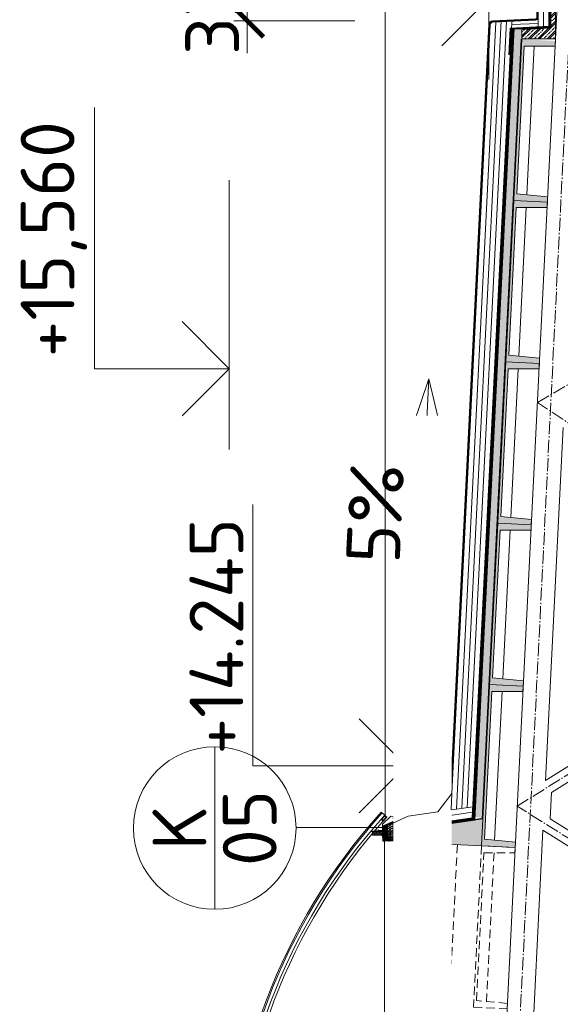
# Model space of a CAD drawing. Header units: millimetres. Extents: x -29085 to 3627694, y -159961 to 2281735.
# Tile 42 of 229: x 115777 to 119794, y 150111 to 157427. Entities that reach past the tile are written whole.
import ezdxf
from ezdxf import colors
from ezdxf.entities.mleader import LeaderData, LeaderLine
from ezdxf.enums import TextEntityAlignment as Align
from ezdxf.math import Vec2, Vec3

# ---------------------------------------------------------------- set-up
doc = ezdxf.new("R2010")
doc.units = ezdxf.units.MM
for name, pattern in [('AM_DIN_G_W050', [13.75, 9.75, -1.5, 1, -1.5]), ('CARKOVANA', [5, 3, -2]), ('DASHDOT', [25.4, 12.7, -6.35, 0, -6.35]), ('HIDDEN', [9.525, 6.35, -3.175])]:
    doc.linetypes.add(name, pattern=pattern)
doc.layers.add('_____detaily', color=1, linetype='Continuous')
doc.layers.add('A99_N_leg', color=7, linetype='Continuous')
for name, color, linetype, lineweight in [('A99_N_kce-pohl', 1, 'Continuous', 9), ('A99_N_kce-rez-sil', 6, 'Continuous', 18), ('A99_N_kce-rez-ten', 4, 'Continuous', 9), ('A99_N_koty-200', 5, 'Continuous', 5), ('A99_N_koty-200-vysk', 6, 'Continuous', 9), ('A99_N_sraf', 252, 'Continuous', 0), ('A99_N_txt-popis-50', 240, 'Continuous', 9), ('A99_N_znaceni 200', 5, 'Continuous', 5), ('A99_S_kce-pohl', 7, 'Continuous', 5), ('A99_S_kce-rez-sil', 7, 'Continuous', 15), ('A99_S_kce-rez-ten', 7, 'Continuous', 9), ('A99_S_sraf', 252, 'Continuous', 9)]:
    doc.layers.add(name, color=color, linetype=linetype, lineweight=lineweight)
doc.styles.add('A99_kota', font='isocpeur.ttf', dxfattribs={"height": 2})
doc.styles.add('A99_popis', font='isocpeur.ttf')
doc.styles.add('ad_popis 100', font='isocpeur.ttf', dxfattribs={"height": 200})
doc.linetypes.add('IZOLACE', pattern='A,0.00254,-2.54,[134,ltypeshp.shx,S=2.54,R=0,X=-2.54,Y=0],-5.08,[134,ltypeshp.shx,S=2.54,R=180,X=2.54,Y=0],-2.54', length=10.16254)
doc.dimstyles.new('A99_kota_200 new', dxfattribs={"dimscale": 200, "dimtxt": 2, "dimasz": 1.2, "dimexe": 0.5, "dimexo": 1.5, "dimgap": 0.3, "dimtad": 1, "dimdec": 0, "dimzin": 3, "dimdsep": 46, "dimtxsty": 'A99_kota', "dimblk": 'ARCHTICK', "dimcen": 2.5, "dimazin": 2, "dimtfac": 0.75, "dimtdec": 0, "dimtmove": 2, "dimatfit": 0, "dimfxl": 4, "dimfxlon": 1, "dimtolj": 1, "dimtzin": 0, "dimlwd": 5, "dimlwe": 5, "dimarcsym": 0})

# ---------------------------------------------------------------- blocks, each defined once
blk = doc.blocks.new('*U31')
at = {"color": 0, "linetype": 'ByBlock', "lineweight": -2}
blk.add_line((-3, 0), (7, 0), dxfattribs=at)
for points in [[(0, 0), (0, 5), (0, 5), (9.7, 5)], [(-1.75, 1.75), (0, 0), (1.75, 1.75)]]:
    blk.add_lwpolyline(points, dxfattribs=at)
at = {"color": 0, "linetype": 'ByBlock', "lineweight": -2, "style": 'A99_kota'}
blk.add_attdef('VYSKA', text='', height=2, dxfattribs=at).set_placement((9.2, 7.75), align=Align.TOP_RIGHT)
blk.add_attdef('POPIS_001', (9.2, 2.5), '', height=2, dxfattribs=at)
blk = doc.blocks.new('*U47')
at = {"color": 0, "linetype": 'ByBlock', "lineweight": -2}
blk.add_line((-3, 0), (7, 0), dxfattribs=at)
for points in [[(0, 0), (0, 5.7), (0, 5.7), (9.7, 5.7)], [(-1.75, 1.75), (0, 0), (1.75, 1.75)]]:
    blk.add_lwpolyline(points, dxfattribs=at)
at = {"color": 0, "linetype": 'ByBlock', "lineweight": -2, "style": 'A99_kota'}
blk.add_attdef('VYSKA', text='', height=2, dxfattribs=at).set_placement((9.2, 8.45), align=Align.TOP_RIGHT)
blk.add_attdef('POPIS_001', (9.2, 3.2), '', height=2, dxfattribs=at)
blk = doc.blocks.new('Befestiger_gross')
at = {"layer": '_____detaily', "linetype": 'Continuous', "lineweight": -2}
for p, q in [((1, -1), (0, 0)), ((1, 0), (0, 0)), ((1, -1), (0, 0)), ((1, 0), (0, 0)), ((2, 0), (1, 0)), ((1, 0), (1, 0)), ((1, 0), (1, 0)), ((2, 0), (1, 0)), ((1, 0), (1, 0)), ((1, 0), (1, 0)), ((2, 1), (2, 0)), ((2, 1), (2, 0)), ((2, 1), (2, 0)), ((2, -1), (2, 1)), ((3, 0), (2, 0)), ((3, 0), (2, 0)), ((3, 1), (4, 0)), ((3, 1), (3, 0)), ((3, 1), (4, 0)), ((3, -1), (3, 1)), ((4, -1), (5, 1)), ((5, 0), (4, 0)), ((5, 0), (4, 0)), ((5, 1), (5, 0)), ((6, 0), (5, 0)), ((5, 0), (5, 1)), ((5, -1), (6, 1)), ((5, 1), (5, 0)), ((6, 0), (5, 0)), ((7, 1), (6, 1)), ((6, 1), (6, 1)), ((6, 1), (6, 1)), ((6, 0), (6, 1)), ((7, 1), (6, 1)), ((6, 1), (6, 1)), ((6, 1), (6, 1)), ((6, -1), (7, 1)), ((7, 1), (7, 1)), ((8, 1), (7, 1)), ((7, 1), (7, 1)), ((7, 1), (7, 1)), ((8, 1), (7, 1)), ((8, 1), (8, 1)), ((9, 1), (8, 1)), ((8, 1), (8, 1)), ((8, 1), (8, 1)), ((8, -1), (8, 1)), ((9, 1), (8, 1)), ((9, 1), (10, 1)), ((9, 1), (9, 1)), ((9, 1), (10, 1)), ((9, -1), (9, 1)), ((10, 1), (10, 1)), ((11, 1), (10, 1)), ((10, -1), (11, 1)), ((10, 1), (10, 1)), ((11, 1), (11, 0)), ((11, 1), (11, 0)), ((11, -1), (12, 1)), ((12, 0), (11, 0)), ((12, 0), (11, 0)), ((12, 1), (12, 0)), ((12, 1), (12, 0)), ((12, 1), (12, 0)), ((12, -1), (13, 1)), ((13, 0), (12, 0)), ((13, 0), (12, 0)), ((13, 1), (13, 0)), ((14, 0), (13, 0)), ((13, 1), (13, 0)), ((13, 1), (13, 0)), ((14, 0), (13, 0)), ((15, 1), (14, 1)), ((14, 1), (14, 1)), ((14, 1), (14, 1)), ((14, 1), (14, 0)), ((15, 1), (14, 1)), ((14, 1), (14, 1)), ((14, 1), (14, 1)), ((14, -1), (14, 1)), ((15, 1), (16, 1)), ((15, 1), (15, 1)), ((15, 1), (16, 1)), ((15, -1), (15, 1)), ((16, 1), (16, 1)), ((17, 1), (16, 1)), ((16, 1), (16, 1)), ((16, -1), (17, 1)), ((17, 1), (17, 1)), ((18, 1), (17, 1)), ((17, 1), (17, 1)), ((18, 1), (17, 1)), ((17, -1), (18, 1)), ((18, 1), (18, 1)), ((19, 1), (18, 1)), ((18, 1), (18, 1)), ((18, 1), (18, 1)), ((19, 1), (18, 1)), ((18, -1), (19, 1)), ((20, 1), (19, 1)), ((19, 1), (19, 1)), ((19, 1), (19, 1)), ((20, 1), (19, 1)), ((19, -1), (20, 1)), ((19, 1), (19, 1)), ((21, 1), (20, 1)), ((20, 1), (20, 1)), ((20, 1), (20, 1)), ((20, 1), (20, 1)), ((21, 1), (20, 1)), ((20, 1), (20, 1)), ((20, 1), (20, 1)), ((21, 1), (21, 1)), ((22, 1), (21, 1)), ((21, 1), (21, 1)), ((21, 1), (21, 1)), ((21, -1), (21, 1)), ((22, 1), (21, 1)), ((22, 1), (23, 1)), ((22, 1), (22, 1)), ((22, 1), (23, 1)), ((22, -1), (22, 1)), ((24, 1), (23, 1)), ((24, 1), (23, 1)), ((23, -1), (24, 1)), ((24, 1), (24, 1)), ((25, 1), (24, 1)), ((24, 1), (24, 1)), ((24, 1), (24, 1)), ((25, 1), (24, 1)), ((24, -1), (25, 1)), ((25, 1), (25, 1)), ((26, 1), (25, 1)), ((25, 1), (25, 1)), ((25, 1), (25, 1)), ((26, 1), (25, 1)), ((25, -1), (26, 1)), ((26, 1), (26, 1)), ((27, 1), (26, 1)), ((26, 1), (26, 1)), ((26, 1), (26, 1)), ((27, 1), (26, 1)), ((28, 0), (27, 0)), ((27, 1), (27, 0)), ((27, 1), (27, 1)), ((28, 0), (27, 0)), ((27, 1), (27, 0)), ((27, -1), (27, 1)), ((28, 1), (29, 0)), ((28, 1), (28, 0)), ((28, 1), (29, 0)), ((28, -1), (28, 1)), ((29, 0), (29, 0)), ((29, 0), (29, 0)), ((30, 1), (29, 0)), ((29, 0), (29, 0)), ((29, 0), (29, 0)), ((29, -1), (30, 1)), ((30, 1), (30, 0)), ((31, 0), (30, 0)), ((30, 1), (30, 0)), ((31, 0), (30, 0)), ((30, -1), (31, 1)), ((31, 1), (31, 0)), ((32, 0), (31, 0)), ((31, 1), (31, 0)), ((31, 1), (31, 0)), ((32, 0), (31, 0)), ((31, -1), (32, 1)), ((32, 1), (32, 0)), ((33, 0), (32, 0)), ((32, 1), (32, 0)), ((32, 1), (32, 0)), ((33, 0), (32, 0)), ((32, -1), (33, 1)), ((33, 1), (33, 0)), ((34, 0), (33, 0)), ((33, 1), (33, 0)), ((33, 1), (33, 0)), ((34, 0), (33, 0)), ((34, 1), (34, 0)), ((36, 0), (34, 0)), ((34, 1), (34, 0)), ((34, -1), (34, 1)), ((34, 1), (34, 0)), ((36, 0), (34, 0)), ((36, 0), (37, 1)), ((36, 0), (37, 1)), ((37, -1), (37, 1)), ((37, -1), (37, 1)), ((2, -1), (1, -1)), ((2, -1), (1, -1)), ((2, -1), (2, -1)), ((3, -1), (2, -1)), ((2, -1), (2, -1)), ((2, -1), (2, -1)), ((3, -1), (2, -1)), ((3, -1), (3, -1)), ((4, -1), (3, -1)), ((3, -1), (3, -1)), ((3, -1), (3, -1)), ((4, -1), (3, -1)), ((5, 0), (4, 0)), ((4, 0), (4, -1)), ((5, 0), (4, 0)), ((4, -1), (4, -1)), ((4, -1), (4, -1)), ((6, 0), (5, 0)), ((5, 0), (5, -1)), ((5, 0), (5, -1)), ((6, 0), (5, 0)), ((5, 0), (5, -1)), ((6, 0), (6, -1)), ((7, 0), (6, -1)), ((6, 0), (6, -1)), ((7, 0), (7, 0)), ((7, 0), (8, -1)), ((7, 0), (7, 0)), ((7, 0), (8, -1)), ((9, 0), (8, 0)), ((8, 0), (8, -1)), ((9, 0), (8, 0)), ((9, 0), (9, -1)), ((10, 0), (9, 0)), ((9, 0), (9, -1)), ((9, 0), (9, -1)), ((10, 0), (9, 0)), ((10, 0), (10, -1)), ((10, 0), (10, -1)), ((11, -1), (10, -1)), ((10, -1), (10, -1)), ((11, -1), (10, -1)), ((11, -1), (11, -1)), ((12, -1), (11, -1)), ((11, -1), (11, -1)), ((11, -1), (11, -1)), ((12, -1), (11, -1)), ((13, 0), (12, -1)), ((12, -1), (12, -1)), ((12, -1), (12, -1)), ((13, 0), (13, 0)), ((13, 0), (14, -1)), ((13, 0), (13, 0)), ((13, 0), (14, -1)), ((15, 0), (14, 0)), ((14, 0), (14, -1)), ((15, 0), (14, 0)), ((15, 0), (15, -1)), ((16, 0), (15, 0)), ((15, 0), (15, -1)), ((15, 0), (15, -1)), ((16, 0), (15, 0)), ((16, 0), (16, -1)), ((17, 0), (16, 0)), ((16, 0), (16, -1)), ((16, 0), (16, -1)), ((17, 0), (16, 0)), ((17, 0), (17, -1)), ((18, 0), (17, 0)), ((17, 0), (17, -1)), ((17, 0), (17, -1)), ((18, 0), (17, 0)), ((19, 0), (18, 0)), ((18, 0), (18, -1)), ((18, 0), (18, -1)), ((19, 0), (18, 0)), ((18, 0), (18, -1)), ((19, 0), (19, -1)), ((20, 0), (19, -1)), ((19, 0), (19, -1)), ((21, 0), (20, 0)), ((21, 0), (20, 0)), ((21, 0), (21, -1)), ((22, 0), (21, 0)), ((21, 0), (21, -1)), ((21, 0), (21, -1)), ((22, 0), (21, 0)), ((22, 0), (22, -1)), ((23, 0), (22, 0)), ((22, 0), (22, -1)), ((22, 0), (22, -1)), ((23, 0), (22, 0)), ((23, 0), (23, -1)), ((24, 0), (23, 0)), ((23, 0), (23, -1)), ((23, 0), (23, -1)), ((24, 0), (23, 0)), ((24, 0), (24, -1)), ((25, 0), (24, 0)), ((24, 0), (24, -1)), ((24, 0), (24, -1)), ((25, 0), (24, 0)), ((25, 0), (25, -1)), ((25, 0), (25, -1)), ((26, -1), (25, -1)), ((26, -1), (27, -1)), ((26, -1), (26, -1)), ((26, -1), (27, -1)), ((26, -1), (26, -1)), ((28, -1), (27, -1)), ((27, -1), (27, -1)), ((28, -1), (27, -1)), ((29, -1), (28, -1)), ((28, -1), (28, -1)), ((28, -1), (28, -1)), ((29, -1), (28, -1)), ((28, -1), (28, -1)), ((29, -1), (29, -1)), ((30, -1), (29, -1)), ((29, -1), (29, -1)), ((29, -1), (29, -1)), ((30, -1), (29, -1)), ((30, -1), (30, -1)), ((31, -1), (30, -1)), ((30, -1), (30, -1)), ((30, -1), (30, -1)), ((31, -1), (30, -1)), ((31, -1), (31, -1)), ((32, -1), (31, -1)), ((31, -1), (31, -1)), ((31, -1), (31, -1)), ((32, -1), (31, -1)), ((32, -1), (32, -1)), ((33, -1), (32, -1)), ((32, -1), (32, -1)), ((34, -1), (33, -1)), ((34, -1), (33, -1)), ((37, -1), (34, -1)), ((34, -1), (34, -1)), ((37, -1), (34, -1)), ((34, -1), (34, -1)), ((34, -1), (34, -1)), ((37, -1), (37, -1)), ((37, -1), (37, -1))]:
    blk.add_line(p, q, dxfattribs=at)
blk = doc.blocks.new('*U28')
at = {"color": 0, "linetype": 'ByBlock'}
blk.add_line((-3.02, 0), (3.02, 0), dxfattribs=at)
blk.add_circle((0, 0), 3.02, dxfattribs=at)
at = {"color": 0, "linetype": 'ByBlock', "style": 'A99_popis'}
for tag, p in [('KATEGORIE', (0, 1.31)), ('PRVEK', (0, -1.298))]:
    blk.add_attdef(tag, text='', height=2, dxfattribs=at).set_placement(p, align=Align.MIDDLE_CENTER)
blk = doc.blocks.new('_ArchTick')
at = {"color": 0, "linetype": 'ByBlock', "const_width": 0.15}
blk.add_lwpolyline([(-0.5, -0.5), (0.5, 0.5)], dxfattribs=at)
blk = doc.blocks.new('*D152')
at = {"layer": 'A99_N_koty-200', "color": 0, "linetype": 'Continuous', "lineweight": 5, "ltscale": 10, "transparency": 16777216}
for p, q in [((117467.9, 157748.2), (117467.9, 157988.2)), ((118267.9, 157748.2), (117367.9, 157748.2)), ((117467.9, 157418.3), (117467.9, 157748.2)), ((118267.9, 157418.3), (117367.9, 157418.3)), ((117467.9, 157418.3), (117467.9, 157178.3))]:
    blk.add_line(p, q, dxfattribs=at)
at = {"layer": 'Defpoints', "color": 0, "linetype": 'Continuous', "ltscale": 10, "transparency": 16777216}
for p in [(117467.9, 157748.2), (119293.5, 157748.2), (119293.4, 157418.3)]:
    blk.add_point(p, dxfattribs=at)
at = {"layer": 'A99_N_koty-200', "color": 0, "linetype": 'Continuous', "lineweight": 5, "ltscale": 10, "transparency": 16777216, "xscale": 240, "yscale": 240, "zscale": 240}
for p, rotation in [((117467.9, 157748.2), 270), ((117467.9, 157418.3), 90)]:
    blk.add_blockref('_ArchTick', p, dxfattribs=dict(at, rotation=rotation))
at = {"layer": 'A99_N_koty-200', "color": 0, "linetype": 'Continuous', "lineweight": 0, "ltscale": 10, "transparency": 16777216, "insert": (117207.9, 157583.3), "char_height": 400, "attachment_point": 5, "rotation": 90, "style": 'A99_kota'}
blk.add_mtext('\\A1;330', dxfattribs=at)

msp = doc.modelspace()

# ---------------------------------------------------------------- hatches: boundary and pattern name
at = {"layer": 'A99_N_kce-rez-ten', "lineweight": 0, "transparency": 33554562}
h = msp.add_hatch(dxfattribs=at)
h.set_pattern_fill('ANSI31', color=1, scale=50)
h.set_pattern_definition([(135, (123068.95, 111326.0855), (-4.4194174, -4.4194174), [])])
h.paths.add_polyline_path([(118509, 151435.8), (118509, 151340.8), (118489, 151340.8), (118489, 151428.3)])
at = {"layer": 'A99_N_kce-rez-ten', "linetype": 'Continuous', "lineweight": 0}
h = msp.add_hatch(dxfattribs=at)
h.set_pattern_fill('HONEY', color=1, scale=0.25, style=2)
h.set_pattern_definition([(90, (-86191.5497, -904730.248), (-5.41265875, 9.375), [6.25, -12.5]), (210, (-86191.5497, -904730.248), (-5.412658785, -9.37499998), [6.25, -12.5]), (150, (-86191.5497, -904730.248), (-10.825317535, 2e-08), [-12.5, 6.25])])
h.paths.add_polyline_path([(118472.5, 151396.8), (118472.5, 151366.8), (118397.5, 151366.8), (118397.5, 151392.8), (118455, 151393.3), (118455, 151396.8)])
at = {"layer": 'A99_N_kce-rez-ten', "lineweight": 0}
for points in [[(118469.7, 151365.8), (118469.7, 151380.8), (118470.7, 151380.8), (118470.7, 151365.8)], [(118512, 151365.8), (118512, 151380.8), (118510.9, 151380.8), (118510.9, 151365.8)], [(118638, 151358.3), (118638, 151373.3), (118639, 151373.3), (118639, 151358.3)]]:
    msp.add_hatch(color=1, dxfattribs=at).paths.add_polyline_path(points)
at = {"layer": 'A99_N_kce-rez-ten', "linetype": 'Continuous', "lineweight": 0}
h = msp.add_hatch(dxfattribs=at)
h.set_pattern_fill('HONEY', color=1, scale=0.25, style=2)
h.set_pattern_definition([(90, (-86071.0497, -904704.248), (-5.41265875, 9.375), [6.25, -12.5]), (210, (-86071.0497, -904704.248), (-5.412658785, -9.37499998), [6.25, -12.5]), (150, (-86071.0497, -904704.248), (-10.825317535, 2e-08), [-12.5, 6.25])])
h.paths.add_polyline_path([(118510.9, 151398.8), (118647, 151397.8), (118647, 151342.8), (118510.9, 151342.8)])
at = {"layer": 'A99_N_kce-rez-ten', "lineweight": 0, "transparency": 33554562}
h = msp.add_hatch(dxfattribs=at)
h.set_pattern_fill('ANSI31', color=1, scale=50)
h.set_pattern_definition([(135, (123068.95, 111398.5855), (-4.4194174, -4.4194174), [])])
h.paths.add_polyline_path([(118489, 151340.8), (118649, 151340.8), (118649, 151325.8), (118489, 151325.8)])
at = {"layer": 'A99_N_sraf', "lineweight": 0, "transparency": 33554562}
h = msp.add_hatch(dxfattribs=at)
h.set_pattern_fill('HONEY', color=1, scale=75)
h.set_pattern_definition([(272.86, (118990.93, 145436.099), (8.810534, -13.639882), [9.375, -18.75]), (32.86, (118990.93, 145436.099), (7.407217, 14.450087), [9.375, -18.75]), (332.86, (118990.93, 145436.099), (16.217751, 0.810205), [-18.75, 9.375])])
h.paths.add_polyline_path([(118988.2, 151676.4), (118982.2, 151555), (118885.4, 151541)])
h = msp.add_hatch(dxfattribs=at)
h.set_pattern_fill('HONEY', color=1, scale=75)
h.set_pattern_definition([(0, (-86071.05, 112283.252), (14.0625, 8.11898812), [9.375, -18.75]), (120, (-86071.05, 112283.252), (-14.06249997, 8.11898818), [9.375, -18.75]), (60, (-86071.05, 112283.252), (3e-08, 16.2379763), [-18.75, 9.375])])
h.paths.add_polyline_path([(118509, 151400.8), (118508.9, 151439.7), (118664.4, 151508.9), (118675.9, 151429.7), (118649, 151400.8)])
at = {"layer": 'A99_S_sraf', "lineweight": 0, "transparency": 33554687}
h = msp.add_hatch(dxfattribs=at)
h.set_pattern_fill('ZELEZOBETON', color=256, scale=10)
h.set_pattern_definition([(45, (-169826.05, -431416.75), (-35.355339, 35.355339), []), (45, (-169811.91, -431416.75), (-35.355339, 35.355339), []), (45, (-169783.623, -431416.75), (-21.2132034, 49.4974747), [20, -10, 0, -10])])
h.paths.add_polyline_path([(119759, 157583.3), (119724, 157583.3), (119724, 157363.3), (119509, 157353.3), (119509, 157283.3), (119759, 157283.3)])
h.paths.add_polyline_path([(119759, 157883.3), (119509, 157883.3), (119509, 157813.3), (119724, 157803.3), (119724, 157583.3), (119759, 157583.3)])
at = {"layer": 'A99_S_sraf', "linetype": 'Continuous', "lineweight": 0, "ltscale": 2, "transparency": 33554562}
h = msp.add_hatch(dxfattribs=at)
h.set_pattern_fill('BETON-LEHKY', color=256, scale=10)
h.set_pattern_definition([(137.86, (119497.84, 121899.01), (-26.83778, -29.660305), []), (92.86, (119482.357, 121943.362), (-29.660305, 26.837778), [5, -51.568542]), (137.86, (119482.108, 121948.356), (-26.83778, -29.660305), [5, -35]), (182.86, (119478.4, 121951.71), (-26.837778, -29.660305), [5, -51.568543]), (227.86, (119473.406, 121951.46), (29.660305, -26.83778), [5, -35]), (92.86, (119470.3, 121942.76), (-29.660305, 26.837778), [5, -51.568542]), (137.86, (119474.01, 121939.405), (-26.83778, -29.660305), [5, -35]), (182.86, (119479.002, 121939.655), (-26.837778, -29.660305), [5, -51.568543]), (227.86, (119482.357, 121943.362), (29.660305, -26.83778), [5, -35]), (137.86, (119465.08, 121955.62), (-26.83778, -29.660305), [10, -30])])
h.paths.add_polyline_path([(119452.6, 157364), (119159.7, 151501.3), (119214.6, 151498.6), (119507.5, 157361.3)])
at = {"layer": 'A99_S_sraf', "lineweight": 0, "transparency": 33554687}
h = msp.add_hatch(dxfattribs=at)
h.set_pattern_fill('ZELEZOBETON', color=256, scale=10)
h.set_pattern_definition([(135, (122783.95, 93373.25), (-35.35534, -35.35534), []), (135, (122783.95, 93387.394), (-35.35534, -35.35534), []), (135, (122783.95, 93415.68), (-49.497475, -21.213203), [20, -10, 0, -10])])
h.paths.add_polyline_path([(119508.5, 157281.1), (119569.5, 157278.1), (119707, 157271.2), (119758.2, 157268.6), (119756.2, 157228.7), (119526, 157230.2), (119471.1, 156131.6), (119700.3, 156110.1), (119696.3, 156030.2), (119466.1, 156031.7), (119411.3, 154933), (119640.4, 154911.6), (119636.4, 154831.7), (119406.3, 154833.2), (119351.4, 153734.5), (119580.4, 153713.1), (119576.4, 153633.2), (119346.4, 153634.7), (119291.5, 152536), (119520.7, 152514.6), (119516.5, 152434.7), (119286.5, 152436.2), (119231.6, 151337.5), (119460.6, 151316.1), (119458.6, 151276.1), (118649.9, 151316.5), (118654.3, 151406.4), (119219.1, 151488.3)])

# ---------------------------------------------------------------- linework, layer by layer
at = {"layer": 'A99_N_kce-pohl'}
msp.add_lwpolyline([(118493.8, 151503.3), (118493.8, 163653.3)], dxfattribs=at)
at = {"layer": 'A99_N_kce-pohl', "lineweight": 5}
for points in [[(118549, 151493.3), (118579, 151493.3), (118579, 151503.3), (118534, 151508.3), (118474, 151448.3), (118474, 151403.3), (118444, 151403.3)], [(118489, 151325.8), (118489, 148583.3)]]:
    msp.add_lwpolyline(points, dxfattribs=at)
at = {"layer": 'A99_N_kce-pohl', "linetype": 'Continuous'}
for points in [[(118478.3, 151472.9), (118504.9, 151502.7), (118490, 151516), (118463.4, 151486.2)], [(118478.1, 151476.4), (118501.4, 151502.5), (118490.2, 151512.5), (118466.9, 151486.4)]]:
    msp.add_lwpolyline(points, close=True, dxfattribs=at)
for points in [[(118490, 151516), (118463.9, 151539.3)], [(118504.9, 151502.7), (118478.3, 151472.9)]]:
    msp.add_lwpolyline(points, dxfattribs=at)
at = {"layer": 'A99_N_kce-pohl', "linetype": 'Continuous', "lineweight": 0}
msp.add_lwpolyline([(118664.4, 151508.9), (118508.9, 151439.7), (118509, 151400.8), (118649, 151400.8), (118675.9, 151429.7)], close=True, dxfattribs=at)
at = {"layer": 'A99_N_kce-pohl', "linetype": 'Continuous', "lineweight": 5}
for radius, start, end in [(4410, 137.90791, 222.09209), (4355, 137.90451, 221.56924)]:
    msp.add_arc((121736.5, 148583.3), radius, start, end, dxfattribs=at)
at = {"layer": 'A99_N_kce-rez-sil', "color": 1, "linetype": 'Continuous', "lineweight": 5}
for radius, start, end in [(4400, 137.90791, 222.09209), (4375, 137.90603, 222.09397)]:
    msp.add_arc((121736.5, 148583.3), radius, start, end, dxfattribs=at)
at = {"layer": 'A99_N_kce-rez-ten', "color": 1, "lineweight": 0}
for p, q in [((118464.4, 151369.7), (118464.4, 151376.8)), ((118467.5, 151377.5), (118465.2, 151377.5)), ((118467.5, 151375.2), (118465.2, 151375.2)), ((118467.4, 151371.2), (118465.2, 151371.2)), ((118467.5, 151371.2), (118465.2, 151371.2)), ((118467.5, 151368.9), (118465.2, 151368.9)), ((118468.3, 151378.2), (118467.8, 151378.2)), ((118467.8, 151368.2), (118467.8, 151378.2)), ((118468.3, 151368.2), (118467.8, 151368.2)), ((118468.7, 151381.3), (118468.3, 151377.5)), ((118468.3, 151368.2), (118468.3, 151378.2)), ((118468.3, 151368.9), (118468.3, 151377.5)), ((118468.3, 151368.9), (118468.7, 151365.3)), ((118469.7, 151381.3), (118468.7, 151381.3)), ((118469.7, 151381.3), (118468.7, 151381.3)), ((118469.7, 151365.3), (118468.7, 151365.3)), ((118469.7, 151365.3), (118468.7, 151365.3)), ((118469.7, 151381.3), (118469.7, 151365.3)), ((118469.7, 151365.8), (118469.7, 151380.8)), ((118469.7, 151380.8), (118470.7, 151380.8)), ((118470.7, 151380.8), (118469.7, 151380.8)), ((118470.7, 151365.8), (118469.7, 151365.8)), ((118470.7, 151380.8), (118470.7, 151365.8)), ((118509, 151376.4), (118470.7, 151376.4)), ((118509, 151370.1), (118470.7, 151370.1)), ((118510.9, 151380.8), (118512, 151380.8)), ((118512, 151380.8), (118510.9, 151380.8)), ((118510.9, 151380.8), (118510.9, 151365.8)), ((118510.9, 151365.8), (118512, 151365.8)), ((118512, 151381.3), (118513, 151381.3)), ((118512, 151381.3), (118512, 151365.3)), ((118512, 151381.3), (118513, 151381.3)), ((118512, 151365.8), (118512, 151380.8)), ((118512, 151365.3), (118513, 151365.3)), ((118512, 151365.3), (118513, 151365.3)), ((118513, 151381.3), (118513.3, 151377.5)), ((118513.3, 151368.9), (118513, 151365.3)), ((118513.3, 151378.2), (118513.8, 151378.2)), ((118513.3, 151368.2), (118513.3, 151378.2)), ((118513.3, 151368.9), (118513.3, 151377.5)), ((118513.3, 151368.2), (118513.8, 151368.2)), ((118513.8, 151368.2), (118513.8, 151378.2)), ((118514.1, 151377.5), (118516.5, 151377.5)), ((118514.1, 151375.2), (118516.5, 151375.2)), ((118514.1, 151371.2), (118516.5, 151371.2)), ((118514.1, 151368.9), (118516.5, 151368.9)), ((118514.2, 151371.2), (118516.5, 151371.2)), ((118517.2, 151369.7), (118517.2, 151376.8)), ((118518.3, 151375.5), (118517.2, 151371)), ((118517.2, 151371), (118517.8, 151370.1)), ((118518.3, 151375.5), (118517.6, 151375.5)), ((118518.9, 151376.4), (118517.8, 151370.1)), ((118518.3, 151371), (118517.8, 151370.1)), ((118518.9, 151376.4), (118518.3, 151375.5)), ((118519.4, 151375.5), (118518.3, 151371)), ((118519, 151371), (118518.3, 151371)), ((118518.9, 151376.4), (118519.4, 151375.5)), ((118520.1, 151375.5), (118519, 151371)), ((118519, 151371), (118519.6, 151370.1)), ((118520.1, 151375.5), (118519.4, 151375.5)), ((118520.7, 151376.4), (118519.6, 151370.1)), ((118520.1, 151371), (118519.6, 151370.1)), ((118520.7, 151376.4), (118520.1, 151375.5)), ((118521.2, 151375.5), (118520.1, 151371)), ((118520.8, 151371), (118520.1, 151371)), ((118520.7, 151376.4), (118521.2, 151375.5)), ((118521.9, 151375.5), (118520.8, 151371)), ((118520.8, 151371), (118521.4, 151370.1)), ((118521.9, 151375.5), (118521.2, 151375.5)), ((118522.5, 151376.4), (118521.4, 151370.1)), ((118521.9, 151371), (118521.4, 151370.1)), ((118522.5, 151376.4), (118521.9, 151375.5)), ((118523, 151375.5), (118521.9, 151371)), ((118522.6, 151371), (118521.9, 151371)), ((118522.5, 151376.4), (118523, 151375.5)), ((118523.7, 151375.5), (118522.6, 151371)), ((118522.6, 151371), (118523.2, 151370.1)), ((118523.7, 151375.5), (118523, 151375.5)), ((118524.3, 151376.4), (118523.2, 151370.1)), ((118523.7, 151371), (118523.2, 151370.1)), ((118524.3, 151376.4), (118523.7, 151375.5)), ((118524.8, 151375.5), (118523.7, 151371)), ((118524.4, 151371), (118523.7, 151371)), ((118524.3, 151376.4), (118524.8, 151375.5)), ((118525.5, 151375.5), (118524.4, 151371)), ((118524.4, 151371), (118525, 151370.1)), ((118525.5, 151375.5), (118524.8, 151375.5)), ((118526.1, 151376.4), (118525, 151370.1)), ((118525.5, 151371), (118525, 151370.1)), ((118526.1, 151376.4), (118525.5, 151375.5)), ((118526.6, 151375.5), (118525.5, 151371)), ((118526.2, 151371), (118525.5, 151371)), ((118526.1, 151376.4), (118526.6, 151375.5)), ((118527.3, 151375.5), (118526.2, 151371)), ((118526.2, 151371), (118526.8, 151370.1)), ((118527.3, 151375.5), (118526.6, 151375.5)), ((118527.9, 151376.4), (118526.8, 151370.1)), ((118527.3, 151371), (118526.8, 151370.1)), ((118527.9, 151376.4), (118527.3, 151375.5)), ((118528.4, 151375.5), (118527.3, 151371)), ((118528, 151371), (118527.3, 151371)), ((118527.9, 151376.4), (118528.4, 151375.5)), ((118529.1, 151375.5), (118528, 151371)), ((118528, 151371), (118528.6, 151370.1)), ((118529.1, 151375.5), (118528.4, 151375.5)), ((118529.7, 151376.4), (118528.6, 151370.1)), ((118529.1, 151371), (118528.6, 151370.1)), ((118529.7, 151376.4), (118529.1, 151375.5)), ((118530.2, 151375.5), (118529.1, 151371)), ((118529.8, 151371), (118529.1, 151371)), ((118529.7, 151376.4), (118530.2, 151375.5)), ((118530.2, 151372.4), (118529.8, 151371)), ((118529.8, 151371), (118530.2, 151370.4)), ((118530.2, 151375.5), (118530.9, 151375.3)), ((118530.2, 151375.5), (118530.2, 151370.4)), ((118530.9, 151371.2), (118530.2, 151371)), ((118530.9, 151375.3), (118530.9, 151371.2)), ((118632.7, 151362.2), (118632.7, 151369.3)), ((118635.8, 151370), (118633.4, 151370)), ((118635.8, 151367.7), (118633.4, 151367.7)), ((118635.7, 151363.7), (118633.4, 151363.7)), ((118635.8, 151363.7), (118633.4, 151363.7)), ((118635.8, 151361.4), (118633.4, 151361.4)), ((118636.6, 151370.7), (118636.1, 151370.7)), ((118636.1, 151360.7), (118636.1, 151370.7)), ((118636.6, 151360.7), (118636.1, 151360.7)), ((118637, 151373.8), (118636.6, 151370)), ((118636.6, 151360.7), (118636.6, 151370.7)), ((118636.6, 151361.4), (118636.6, 151370)), ((118636.6, 151361.4), (118637, 151357.8)), ((118638, 151373.8), (118637, 151373.8)), ((118638, 151373.8), (118637, 151373.8)), ((118638, 151357.8), (118637, 151357.8)), ((118638, 151357.8), (118637, 151357.8)), ((118638, 151373.8), (118638, 151357.8)), ((118638, 151358.3), (118638, 151373.3)), ((118638, 151373.3), (118639, 151373.3)), ((118639, 151373.3), (118638, 151373.3)), ((118639, 151358.3), (118638, 151358.3)), ((118639, 151373.3), (118639, 151358.3)), ((118686.2, 151368.9), (118639, 151368.9)), ((118686.2, 151362.6), (118639, 151362.6)), ((118686.6, 151368.9), (118685.5, 151362.6)), ((118686.6, 151368.9), (118686.1, 151368)), ((118687.2, 151368), (118686.1, 151363.5)), ((118686.8, 151363.5), (118686.1, 151363.5)), ((118686.6, 151368.9), (118687.2, 151368)), ((118687.9, 151368), (118686.8, 151363.5)), ((118686.8, 151363.5), (118687.3, 151362.6)), ((118687.9, 151368), (118687.1, 151368)), ((118688.4, 151368.9), (118687.3, 151362.6)), ((118687.9, 151363.5), (118687.3, 151362.6)), ((118688.4, 151368.9), (118687.9, 151368)), ((118689, 151368), (118687.9, 151363.5)), ((118688.6, 151363.5), (118687.9, 151363.5)), ((118688.4, 151368.9), (118689, 151368)), ((118689.7, 151368), (118688.6, 151363.5)), ((118688.6, 151363.5), (118689.1, 151362.6)), ((118689.7, 151368), (118688.9, 151368)), ((118690.2, 151368.9), (118689.1, 151362.6)), ((118689.7, 151363.5), (118689.1, 151362.6)), ((118690.2, 151368.9), (118689.7, 151368)), ((118690.8, 151368), (118689.7, 151363.5)), ((118690.4, 151363.5), (118689.7, 151363.5)), ((118690.2, 151368.9), (118690.8, 151368)), ((118691.5, 151368), (118690.4, 151363.5)), ((118690.4, 151363.5), (118690.9, 151362.6)), ((118691.5, 151368), (118690.7, 151368)), ((118692, 151368.9), (118690.9, 151362.6)), ((118691.5, 151363.5), (118690.9, 151362.6)), ((118692, 151368.9), (118691.5, 151368)), ((118692.6, 151368), (118691.5, 151363.5)), ((118692.2, 151363.5), (118691.5, 151363.5)), ((118692, 151368.9), (118692.6, 151368)), ((118693.3, 151368), (118692.2, 151363.5)), ((118692.2, 151363.5), (118692.7, 151362.6)), ((118693.3, 151368), (118692.5, 151368)), ((118693.8, 151368.9), (118692.7, 151362.6)), ((118693.3, 151363.5), (118692.7, 151362.6)), ((118693.8, 151368.9), (118693.3, 151368)), ((118694.4, 151368), (118693.3, 151363.5)), ((118694, 151363.5), (118693.3, 151363.5)), ((118693.8, 151368.9), (118694.4, 151368)), ((118695.1, 151368), (118694, 151363.5)), ((118694, 151363.5), (118694.5, 151362.6)), ((118695.1, 151368), (118694.3, 151368)), ((118695.6, 151368.9), (118694.5, 151362.6)), ((118695.1, 151363.5), (118694.5, 151362.6)), ((118695.6, 151368.9), (118695.1, 151368)), ((118696.2, 151368), (118695.1, 151363.5)), ((118695.8, 151363.5), (118695.1, 151363.5)), ((118695.6, 151368.9), (118696.2, 151368)), ((118696.9, 151368), (118695.8, 151363.5)), ((118695.8, 151363.5), (118696.3, 151362.6)), ((118696.9, 151368), (118696.1, 151368)), ((118697.4, 151368.9), (118696.3, 151362.6)), ((118696.9, 151363.5), (118696.3, 151362.6)), ((118697.4, 151368.9), (118696.9, 151368)), ((118698, 151368), (118696.9, 151363.5)), ((118697.6, 151363.5), (118696.9, 151363.5)), ((118697.4, 151368.9), (118698, 151368)), ((118698, 151364.9), (118697.6, 151363.5)), ((118697.6, 151363.5), (118698, 151362.9)), ((118698, 151368), (118698.7, 151367.8)), ((118698, 151368), (118698, 151362.9)), ((118698.7, 151363.7), (118698, 151363.5)), ((118698.7, 151367.8), (118698.7, 151363.7))]:
    msp.add_line(p, q, dxfattribs=at)
at = {"layer": 'A99_N_kce-rez-ten', "linetype": 'Continuous', "lineweight": 0, "ltscale": 0.5}
for points in [[(119629, 157793.3), (119629, 157373.3)], [(119432.6, 157365), (119435.6, 157425.2)]]:
    msp.add_lwpolyline(points, dxfattribs=at)
at = {"layer": 'A99_N_kce-rez-ten', "linetype": 'CARKOVANA', "lineweight": 0, "ltscale": 15, "const_width": 5}
for points in [[(119621.5, 157583.3), (119621.5, 157443, -0.400665), (119609.5, 157430.5), (119292.3, 157415.8, 0.386254), (119266.1, 157389.7), (118980.9, 151679.1), (118881.3, 151548), (118662.3, 151516.2), (118481.5, 151435.6), (118481.5, 151325.8)], [(119626.5, 157583.3), (119626.5, 157443, -0.400665), (119609.8, 157425.5), (119292.6, 157410.8, 0.386254), (119271.1, 157389.4), (118985.8, 151677.3), (118884.1, 151543.3), (118663.7, 151511.3), (118486.5, 151432.4), (118486.5, 151325.8)]]:
    msp.add_lwpolyline(points, format="xyb", dxfattribs=at)
at = {"layer": 'A99_N_kce-rez-ten', "linetype": 'Continuous', "lineweight": 0, "ltscale": 0.5}
for points in [[(119619, 157583.3), (119619, 157443, -0.400665), (119609.4, 157433), (119292.2, 157418.3, 0.386254), (119263.6, 157389.8), (118978.4, 151680), (118879.9, 151550.3), (118661.6, 151518.6), (118479, 151437.2), (118479, 151325.8)], [(119624, 157583.3), (119624, 157443, -0.400665), (119609.6, 157428), (119292.4, 157413.3, 0.386254), (119268.6, 157389.5), (118983.3, 151678.2), (118882.7, 151545.6), (118663, 151513.8), (118484, 151434), (118484, 151325.8)]]:
    msp.add_lwpolyline(points, format="xyb", dxfattribs=at)
at = {"layer": 'A99_N_kce-rez-ten', "linetype": 'CARKOVANA', "lineweight": 0, "ltscale": 15, "const_width": 10}
for points in [[(119427.3, 157359.5), (119714, 157372.8), (119714, 157583.3)], [(119417.6, 157165.5), (119417.6, 157165.5), (119427.6, 157364.5)]]:
    msp.add_lwpolyline(points, dxfattribs=at)
at = {"layer": 'A99_N_kce-rez-ten', "linetype": 'Continuous', "lineweight": 0}
for points in [[(119422.6, 157364.3), (119709, 157377.6), (119709, 157583.3)], [(119452.2, 157355.6), (119719, 157368), (119719, 157583.3)], [(119412.7, 157165.8), (119422.6, 157364.3)], [(119647.9, 157364.7), (119719, 157368), (119449.2, 157355.5)], [(118484, 151325.8), (118484, 151434), (118663, 151513.8), (118882.7, 151545.6), (118983.3, 151678.2), (119266.6, 157349.6)], [(118489, 151325.8), (118489, 151430.8), (118664.4, 151508.9), (118885.4, 151541), (118988.2, 151676.4), (119271.6, 157349.4)]]:
    msp.add_lwpolyline(points, dxfattribs=at)
at = {"layer": 'A99_N_kce-rez-ten', "lineweight": 0}
for points in [[(119355.3, 157421.2), (119062.9, 151566.7)], [(119143.5, 151578.4), (118664.4, 151508.9)]]:
    msp.add_lwpolyline(points, dxfattribs=at)
at = {"layer": 'A99_N_kce-rez-ten', "color": 1, "linetype": 'Continuous', "lineweight": 0}
for points in [[(118509, 151436.3), (118509, 151340.8), (118489, 151340.8), (118489, 151427.8)], [(118472.5, 151396.8), (118472.5, 151366.8), (118397.5, 151366.8), (118397.5, 151396.8)], [(118455, 151396.8), (118455, 151393.3), (118397.5, 151393.3), (118397.5, 151396.8)], [(118476.5, 151400.8), (118476.5, 151405.8), (118479, 151405.8), (118479, 151325.8), (118489, 151325.8), (118489, 151323.8), (118476.5, 151323.8), (118476.5, 151400.8)], [(118531, 151340.8), (118509, 151340.8), (118509, 151400.8), (118649, 151400.8), (118649, 151340.8), (118627, 151340.8), (118627, 151342.8), (118647, 151342.8), (118647, 151398.8), (118510.9, 151398.8), (118510.9, 151342.8), (118531, 151342.8)], [(118649, 151325.8), (118489, 151325.8), (118489, 151340.8), (118649, 151340.8)]]:
    msp.add_lwpolyline(points, close=True, dxfattribs=at)
msp.add_lwpolyline([(118476.5, 151352.2), (118476.5, 151397.8, 0.414214), (118473.5, 151400.8), (118426.5, 151400.8)], format="xyb", dxfattribs=at)
msp.add_lwpolyline([(118426.5, 151400.8), (118426.5, 151396.8), (118472.5, 151396.8), (118472.5, 151350.8), (118476.5, 151350.8)], dxfattribs=at)
at = {"layer": 'A99_N_kce-rez-ten', "color": 1, "linetype": 'DASHDOT', "lineweight": 0, "ltscale": 0.25}
for points in [[(118440, 151409.8), (118440, 151390.3)], [(118711.5, 151365.8), (118626.5, 151365.8)], [(118519.5, 151349.8), (118519.5, 151320.3)], [(118637, 151350.3), (118637, 151322.8)]]:
    msp.add_lwpolyline(points, dxfattribs=at)
at = {"layer": 'A99_N_kce-rez-ten', "color": 1, "lineweight": 0}
for points in [[(118654, 151370.8), (118701.5, 151370.8), (118701.5, 151365.8)], [(118654, 151360.8), (118701.5, 151360.8), (118701.5, 151365.8)]]:
    msp.add_lwpolyline(points, dxfattribs=at)
at = {"layer": 'A99_N_kce-rez-ten', "color": 1, "linetype": 'Continuous', "lineweight": 0}
msp.add_circle((118396, 151394.8), 1.5, dxfattribs=at)
at = {"layer": 'A99_N_kce-rez-ten', "color": 1, "lineweight": 0}
for centre, start, end in [((118465.2, 151376.8), 89.99668, 179.99668), ((118465.2, 151376), 179.99668, 269.99668), ((118465.2, 151374.4), 89.99668, 179.99668), ((118465.2, 151372), 179.99668, 269.99668), ((118465.2, 151370.5), 89.99668, 179.99668), ((118465.2, 151369.7), 179.99668, 269.99668), ((118516.5, 151376.8), 0.00332, 90.00332), ((118516.5, 151376), 270.00332, 0.00332), ((118516.5, 151374.4), 0.00332, 90.00332), ((118516.5, 151372), 270.00332, 0.00332), ((118516.5, 151370.5), 0.00332, 90.00332), ((118516.5, 151369.7), 270.00332, 0.00332), ((118633.4, 151369.3), 89.99668, 179.99668), ((118633.4, 151368.5), 179.99668, 269.99668), ((118633.4, 151366.9), 89.99668, 179.99668), ((118633.4, 151364.5), 179.99668, 269.99668), ((118633.4, 151363), 89.99668, 179.99668), ((118633.4, 151362.2), 179.99668, 269.99668)]:
    msp.add_arc(centre, 0.787, start, end, dxfattribs=at)
for centre, start_param, end_param in [((118467.5, 151378.3), 0.936145, 1.313741), ((118467.5, 151376), 0.936145, 1.313741), ((118467.5, 151374.4), 3.700141, 4.077737), ((118467.5, 151372), 0.936145, 1.313741), ((118467.5, 151370.4), 3.700141, 4.077737), ((118467.5, 151368.1), 3.700141, 4.077737), ((118635.8, 151370.8), 0.936145, 1.313741), ((118635.8, 151368.5), 0.936145, 1.313741), ((118635.8, 151366.9), 3.700141, 4.077737), ((118635.8, 151364.5), 0.936145, 1.313741), ((118635.8, 151363), 3.700141, 4.077737), ((118635.8, 151360.6), 3.700141, 4.077737)]:
    msp.add_ellipse(centre, major_axis=(-0.638, -0.47), ratio=1, start_param=start_param, end_param=end_param, dxfattribs=at)
at = {"layer": 'A99_N_kce-rez-ten', "color": 1, "lineweight": 0, "extrusion": (0, 0, -1)}
for centre, start_param, end_param in [((118514.1, 151378.3), 0.936145, 1.313741), ((118514.1, 151376), 0.936145, 1.313741), ((118514.1, 151374.4), 3.700141, 4.077737), ((118514.1, 151372), 0.936145, 1.313741), ((118514.1, 151370.4), 3.700141, 4.077737), ((118514.1, 151368.1), 3.700141, 4.077737)]:
    msp.add_ellipse(centre, major_axis=(0.638, -0.47), ratio=1, start_param=start_param, end_param=end_param, dxfattribs=at)
at = {"layer": 'A99_N_koty-200-vysk'}
for points in [[(118818.5, 154758.8), (118701.1, 154414.2)], [(118818.5, 154758.8), (118701.1, 154414.2)], [(118818.5, 154758.8), (118718.7, 152761.2)], [(118818.5, 154758.8), (118900.9, 154404.2)], [(118818.5, 154758.8), (118900.9, 154404.2)]]:
    msp.add_lwpolyline(points, dxfattribs=at)
at = {"layer": 'A99_N_leg', "linetype": 'Continuous', "lineweight": 9}
msp.add_lwpolyline([(119758.2, 157268.3), (119758.2, 157897.9)], dxfattribs=at)
at = {"layer": 'A99_N_sraf', "color": 1, "linetype": 'IZOLACE', "ltscale": 3.8}
for points in [[(119669, 157378.3), (119669, 157790.8)], [(119314.7, 157409.3), (119022.5, 151560.9)], [(119395, 157413), (119103.2, 151572.6)]]:
    msp.add_lwpolyline(points, dxfattribs=at)
at = {"layer": 'A99_N_sraf', "color": 1, "linetype": 'IZOLACE', "ltscale": 2}
msp.add_lwpolyline([(119433.9, 157389.8), (119629, 157398.9)], dxfattribs=at)
at = {"layer": 'A99_N_sraf', "color": 1, "linetype": 'IZOLACE', "lineweight": 0, "ltscale": 4}
msp.add_lwpolyline([(119141.5, 151537.7), (118670.1, 151469.3)], dxfattribs=at)
at = {"layer": 'A99_N_znaceni 200', "lineweight": 5}
msp.add_lwpolyline([(117830.4, 151425.8), (118481.5, 151425.8)], dxfattribs=at)
at = {"layer": 'A99_S_kce-pohl', "lineweight": 5}
for points in [[(119324, 148583.3), (119774, 157583.3)], [(119683.7, 151773.3), (119814.8, 154395.9)], [(119683.7, 151773.3), (121624, 152986)], [(119729.3, 151683.9), (121674, 152899.3)], [(119719.5, 151488.7), (119729.3, 151683.9)], [(121674, 150267.2), (119719.5, 151488.7)], [(121624, 150180.5), (119665.3, 151404.7)]]:
    msp.add_lwpolyline(points, dxfattribs=at)
at = {"layer": 'A99_S_kce-pohl', "color": 253, "linetype": 'AM_DIN_G_W050', "lineweight": 0, "ltscale": 10}
for points in [[(119423.8, 148578.3), (119873.8, 157578.3)], [(119474, 151583.3), (121874, 153083.3), (119624, 154583.3), (121874, 155883.3)], [(121874, 150083.3), (119474, 151583.3)]]:
    msp.add_lwpolyline(points, dxfattribs=at)
at = {"layer": 'A99_S_kce-rez-sil', "lineweight": 13}
for points in [[(119758.2, 157268.6), (119756.2, 157228.7), (119526, 157230.2), (119471.1, 156131.6), (119700.3, 156110.1), (119698.3, 156070.1), (119698.3, 156070.1)], [(119638.5, 154871.6), (119640.5, 154911.6), (119411.3, 154933), (119466.1, 156031.7), (119696.3, 156030.2), (119698.3, 156070.1), (119698.3, 156070.1)], [(119638.5, 154871.6), (119636.5, 154831.7), (119406.3, 154833.2), (119351.4, 153734.5), (119580.6, 153713.1), (119578.6, 153673.1), (119578.6, 153673.1)], [(119518.7, 152474.6), (119520.7, 152514.6), (119291.5, 152536), (119346.4, 153634.7), (119576.6, 153633.2), (119578.6, 153673.1), (119578.6, 153673.1)], [(119518.7, 152474.6), (119516.7, 152434.7), (119286.5, 152436.2), (119231.6, 151337.5), (119460.8, 151316.1), (119458.8, 151276.1), (119209.2, 151288.6)], [(118649.9, 151316.5), (119209.2, 151288.6)]]:
    msp.add_lwpolyline(points, dxfattribs=at)
at = {"layer": 'A99_S_kce-rez-ten', "lineweight": 0}
for points in [[(119509, 157883.3), (119759, 157883.3), (119759, 157283.3), (119509, 157283.3), (119509, 157353.3), (119724, 157363.3), (119724, 157803.3), (119509, 157813.3)], [(119698.3, 156070.1), (119448.7, 156082.6), (119388.8, 154884.1), (119638.5, 154871.6), (119640.5, 154911.6), (119411.3, 154933), (119466.1, 156031.7), (119696.3, 156030.2)], [(119638.5, 154871.6), (119388.8, 154884.1), (119328.9, 153685.6), (119578.6, 153673.1), (119580.6, 153713.1), (119351.4, 153734.5), (119406.3, 154833.2), (119636.5, 154831.7)], [(119578.6, 153673.1), (119328.9, 153685.6), (119269, 152487.1), (119518.7, 152474.6), (119520.7, 152514.6), (119291.5, 152536), (119346.4, 153634.7), (119576.6, 153633.2)], [(119518.7, 152474.6), (119269, 152487.1), (119209.2, 151288.6), (119458.8, 151276.1), (119460.8, 151316.1), (119231.6, 151337.5), (119286.5, 152436.2), (119516.7, 152434.7)]]:
    msp.add_lwpolyline(points, close=True, dxfattribs=at)
at = {"layer": 'A99_S_kce-rez-ten', "linetype": 'CARKOVANA', "lineweight": 0, "ltscale": 15}
for points, const_width in [([(119506.5, 157283.3), (119506.5, 157355.6), (119721.5, 157365.6), (119721.5, 157583.3)], 5), ([(119442.6, 157364.5), (119149, 151487.6), (118659, 151417.1)], 20), ([(119506, 157281.2), (119216.6, 151488.5)], 5), ([(119159.3, 151482.2), (119215.7, 151490.4)], 5)]:
    msp.add_lwpolyline(points, dxfattribs=dict(at, const_width=const_width))
at = {"layer": 'A99_S_kce-rez-ten', "lineweight": 0}
for points in [[(119432.6, 157365), (119139.5, 151497), (118659, 151427.3)], [(119452.6, 157364), (119158.6, 151479.6), (118659, 151407.1)], [(119508.5, 157281.1), (119219.1, 151488.3), (118652.9, 151406.2)], [(119503.5, 157281.4), (119214, 151486.9)], [(119159.8, 151479.7), (119158.9, 151484.7), (119218.4, 151493.3)], [(118649, 151318.3), (118649, 145848.3)]]:
    msp.add_lwpolyline(points, dxfattribs=at)
at = {"layer": 'A99_S_kce-rez-ten', "lineweight": 5}
for points in [[(119545.9, 156124.6), (119601.1, 157229.7)], [(119541.2, 156031.2), (119486, 154926)], [(119481.3, 154832.7), (119426.1, 153727.5)], [(119421.5, 153634.2), (119366.2, 152529)], [(119361.6, 152435.7), (119306.4, 151330.5)], [(119534.5, 148788.4), (119665.3, 151404.7)]]:
    msp.add_lwpolyline(points, dxfattribs=at)
at = {"layer": 'A99_S_kce-rez-ten', "linetype": 'HIDDEN', "lineweight": 0, "ltscale": 10}
for points in [[(119029.4, 151297.6), (118893.8, 148583.3)], [(119301.7, 151237.2), (119246.5, 150132)]]:
    msp.add_lwpolyline(points, dxfattribs=at)
msp.add_lwpolyline([(119458.8, 151276.1), (119209.2, 151288.6), (119149.3, 150090.1), (119399, 150077.6), (119401, 150117.6), (119171.8, 150139), (119226.6, 151237.7), (119456.8, 151236.2)], close=True, dxfattribs=at)

# ---------------------------------------------------------------- block references
at = {"layer": 'A99_N_kce-rez-ten', "color": 1, "linetype": 'Continuous', "lineweight": 0, "xscale": 0.61875, "yscale": 0.61875, "zscale": 0.61875, "rotation": 270.0000000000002}
for p in [(118519.5, 151348.3), (118637, 151348.3)]:
    msp.add_blockref('Befestiger_gross', p, dxfattribs=at)
at = {"layer": 'A99_N_koty-200-vysk', "lineweight": 5, "xscale": 200, "yscale": 200, "zscale": 200, "rotation": 90.00000000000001}
for p, values in [((119264, 157583.3), {'VYSKA': '+13,630'}), ((117334, 154833.3), {'VYSKA': '+15,560'})]:
    msp.add_blockref('*U31', p, dxfattribs=at).add_auto_attribs(values)
at = {"layer": 'A99_N_koty-200-vysk', "lineweight": 5}
ref = msp.add_blockref('*U47', (118649, 151883.3), dxfattribs=dict(at, xscale=200, yscale=200, zscale=200, rotation=90.00000000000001))
ref.add_attrib('VYSKA', '+14.245', dxfattribs={"layer": '0', "color": 0, "linetype": 'ByBlock', "lineweight": -2, "height": 400, "rotation": 90, "style": 'A99_kota'}).set_placement((117039, 153723.3), align=Align.TOP_RIGHT)
at = {"layer": 'A99_N_znaceni 200', "xscale": 200, "yscale": 200, "zscale": 200, "rotation": 90.00000000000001}
msp.add_blockref('*U28', (117226.5, 151420.8), dxfattribs=at).add_auto_attribs({'KATEGORIE': 'K', 'PRVEK': '05'})

# ---------------------------------------------------------------- texts
at = {"layer": 'A99_N_koty-200-vysk', "insert": (118236.7, 154137), "char_height": 400, "attachment_point": 3, "rotation": 87.14, "style": 'ad_popis 100'}
msp.add_mtext_dynamic_manual_height_columns('5%', width=140, gutter_width=2000, heights=[0], dxfattribs=at)
msp.add_mtext_dynamic_manual_height_columns('5%', width=140, gutter_width=2000, heights=[0], dxfattribs=at)

# ---------------------------------------------------------------- dimensions: what is measured, and where the dimension line sits
at = {"layer": 'A99_N_koty-200', "linetype": 'Continuous', "lineweight": 0, "ltscale": 10}
dim = msp.add_linear_dim(base=(117467.9, 157748.2), p1=(119293.4, 157418.3), p2=(119293.5, 157748.2), angle=90, dimstyle='A99_kota_200 new', override={"dimscale": 0, "dimtix": 1, "dimtofl": 1, "dimtmove": 2, "dimatfit": 0}, dxfattribs=at)
dim.commit()
dim.dimension.update_dxf_attribs({"geometry": '*D152', "text_midpoint": (117207.9, 157583.3)})

# ---------------------------------------------------------------- next in the draw order: leaders
at = {"layer": 'A99_N_txt-popis-50', "lineweight": 9}
ml = msp.add_multileader_mtext('Standard', dxfattribs=at)
ml.set_content('\\A1;{\\C256;odvodňovací systém \\Pbude součásti \\Pdodávky opláštění}', color=1, style='A99_popis')
ml.set_leader_properties(color=256, linetype='ByLayer', lineweight=-1)
ml.build(insert=Vec2(0, 0))
ml.multileader.update_dxf_attribs({"dogleg_length": 1, "arrow_head_size": 75, "scale": 50})
ctx = ml.context
ctx.base_point, ctx.scale, ctx.char_height, ctx.arrow_head_size, ctx.landing_gap_size, ctx.plane_origin, ctx.plane_x_axis, ctx.plane_y_axis = Vec3(118618.1, 91672), 50, 100, 75, 62.5, Vec3(122104.1, 85760.8), Vec3(0, 1), Vec3(-1, 0)
notes = []
notes.append((ctx, [(1, (1, 1, 0), (118618.1, 93153.3), (0, -1), 146.2, [(0, [(119864.3, 93153.3)], 0, [])])]))
ctx.mtext.insert, ctx.mtext.text_direction, ctx.mtext.rotation, ctx.mtext.width, ctx.mtext.defined_height, ctx.mtext.flow_direction = Vec3(118553.1, 91734.5), Vec3(0, 1), 1.570796, 1255, 15.9, 5
ctx.mtext.has_bg_fill, ctx.mtext.bg_color, ctx.mtext.bg_scale_factor, ctx.mtext.bg_transparency, ctx.mtext.use_window_bg_color = 1, -1073741824, 1, 0, 1
for ctx, leaders in notes:
    for number, flags, end, landing, length, lines in leaders:
        leader = LeaderData()
        leader.index, (leader.has_last_leader_line, leader.has_dogleg_vector, leader.attachment_direction) = number, flags
        leader.last_leader_point, leader.dogleg_vector, leader.dogleg_length = Vec3(end), Vec3(landing), length
        for number, points, colour, breaks in lines:
            line = LeaderLine()
            line.index, line.vertices, line.color, line.breaks = number, Vec3.list(points), colors.encode_raw_color(colour), breaks
            leader.lines.append(line)
        ctx.leaders.append(leader)

# ---------------------------------------------------------------- next in the draw order: linework, layer by layer
at = {"layer": 'A99_N_kce-rez-ten', "linetype": 'Continuous', "lineweight": 0, "ltscale": 0.5}
msp.add_lwpolyline([(119629, 157583.3), (119629, 157443, -0.400665), (119609.9, 157423), (119292.7, 157408.3, 0.386254), (119273.6, 157389.3), (118988.2, 151676.4), (118885.4, 151541), (118664.4, 151508.9), (118489, 151430.8), (118489, 151325.8)], format="xyb", dxfattribs=at)
msp.add_lwpolyline([(118988.2, 151676.4), (118982.2, 151555)], dxfattribs=at)

doc.saveas('drawing.dxf')
